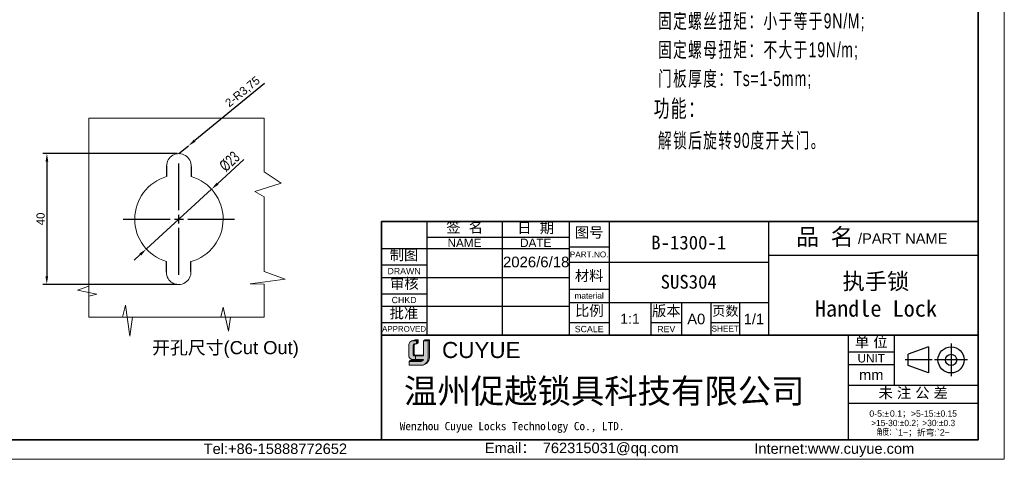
# Model space of a CAD drawing. Header units: millimetres. Extents: x 2783 to 3258, y 1485 to 1821.
# Tile 8 of 16: x 2957 to 3258, y 1485 to 1619. Entities that reach past the tile are written whole.
import ezdxf

# ---------------------------------------------------------------- set-up
doc = ezdxf.new("R2010")
doc.units = ezdxf.units.MM
doc.linetypes.add('ACAD_ISO02W100', pattern=[15, 12, -3])
doc.linetypes.add('CENTER', pattern=[10.159999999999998, 6.35, -1.27, 1.27, -1.27])
for name, color, linetype, lineweight in [('0007', 7, 'Continuous', 5), ('实线层', 7, 'Continuous', 25), ('尺寸线层', 3, 'Continuous', 18), ('粗实线层', 7, 'Continuous', 35), ('细实线层', 3, 'Continuous', 18), ('虚线层', 6, 'ACAD_ISO02W100', 18)]:
    doc.layers.add(name, color=color, linetype=linetype, lineweight=lineweight)
doc.layers.add('中心线层', color=1, linetype='CENTER')
doc.styles.add('ARIAL', font='arial.ttf')
doc.styles.get("Standard").update_dxf_attribs({"font": 'arial.ttf'})
doc.styles.add('TEXTSTYLE_2', font='arial.ttf')
doc.styles.add('TEXTSTYLE_3', font='arial.ttf')
doc.styles.add('TEXTSTYLE_4', font='arial.ttf')
doc.styles.add('标准', font='arial.ttf', dxfattribs={"width": 0.667})
doc.dimstyles.new('ISO-25', dxfattribs={"dimtxt": 2.5, "dimasz": 2.5, "dimexe": 1.25, "dimexo": 0.625, "dimtad": 1, "dimtxsty": 'Standard', "dimcen": 2.5, "dimadec": 0, "dimazin": 0, "dimtfac": 1, "dimtmove": 0, "dimatfit": 3, "dimfxl": 1, "dimarcsym": 0})
doc.dimstyles.new('对齐', dxfattribs={"dimtxt": 3, "dimasz": 2.5, "dimexe": 1.25, "dimexo": 0.625, "dimtad": 1, "dimdsep": 46, "dimtxsty": '标准', "dimcen": 2.5, "dimclrd": 3, "dimclre": 3, "dimclrt": 3, "dimadec": 0, "dimazin": 0, "dimtfac": 1, "dimtmove": 0, "dimatfit": 3, "dimfxl": 1, "dimarcsym": 0})

# ---------------------------------------------------------------- blocks, each defined once
blk = doc.blocks.new('*U19')
at = {"layer": '中心线层', "color": 0, "linetype": 'ByBlock', "transparency": 16777216}
for p, q in [((0, 2.7), (0, 17)), ((-17, 0), (-2.699999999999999, 0)), ((2.7, 0), (17, 0)), ((0, -17), (0, -2.699999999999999))]:
    blk.add_line(p, q, dxfattribs=at)
at = {"layer": '中心线层', "color": 0, "linetype": 'Continuous', "transparency": 16777216}
for p, q in [((-1.35, 0), (1.35, 0)), ((0, -1.35), (0, 1.35))]:
    blk.add_line(p, q, dxfattribs=at)
blk = doc.blocks.new('*D28')
at = {"layer": 'Defpoints', "color": 0, "linetype": 'ByBlock', "transparency": 16777216}
for p in [(3015.924545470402, 1567.586187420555), (2996.033557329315, 1549.328350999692)]:
    blk.add_point(p, dxfattribs=at)
at = {"layer": '尺寸线层', "color": 3, "linetype": 'ByBlock', "lineweight": -2, "transparency": 16777216}
for p, q in [((3025.762988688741, 1576.616844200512), (3017.766303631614, 1569.276727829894)), ((2996.033557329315, 1549.328350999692), (3015.924545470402, 1567.586187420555)), ((2994.191799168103, 1547.637810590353), (2992.35004100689, 1545.947270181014))]:
    blk.add_line(p, q, dxfattribs=at)
at = {"layer": '尺寸线层', "color": 3, "linetype": 'ByBlock', "transparency": 16777216}
for points in [[(3017.484546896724, 1569.583687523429), (3018.048060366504, 1568.969768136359), (3015.924545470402, 1567.586187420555)], [(2993.910042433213, 1547.944770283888), (2994.473555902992, 1547.330850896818), (2996.033557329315, 1549.328350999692)]]:
    blk.add_solid(points, dxfattribs=at)
at = {"layer": '尺寸线层', "color": 3, "linetype": 'ByBlock', "transparency": 16777216, "insert": (3021.437930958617, 1576.053818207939), "char_height": 3.5, "attachment_point": 5, "rotation": 42.54866365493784, "style": '标准'}
blk.add_mtext('%%C23', dxfattribs=at)
blk = doc.blocks.new('*D35')
at = {"color": 0, "lineweight": -2, "transparency": 16777216}
for p, q in [((3005.421330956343, 1578.457421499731), (2964.424021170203, 1578.507003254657)), ((2965.670996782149, 1576.00549334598), (2965.628669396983, 1541.006552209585)), ((3005.37295662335, 1538.458484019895), (2964.375646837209, 1538.508065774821))]:
    blk.add_line(p, q, dxfattribs=at)
at = {"color": 0, "transparency": 16777216}
for points in [[(2965.254330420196, 1576.005997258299), (2966.087663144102, 1576.004989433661), (2965.674020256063, 1578.5054915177)], [(2965.21200303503, 1541.007056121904), (2966.045335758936, 1541.006048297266), (2965.625645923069, 1538.506554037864)]]:
    blk.add_solid(points, dxfattribs=at)
at = {"layer": 'Defpoints', "color": 0, "transparency": 16777216}
for p in [(3006.046330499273, 1578.456665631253), (2965.625645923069, 1538.506554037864), (3005.99795616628, 1538.457728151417)]:
    blk.add_point(p, dxfattribs=at)
at = {"color": 0, "transparency": 16777216, "insert": (2963.748402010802, 1558.50832235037), "char_height": 2.5, "attachment_point": 5, "rotation": 89.93070706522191}
blk.add_mtext('40', dxfattribs=at)
blk = doc.blocks.new('*D36')
at = {"color": 0, "lineweight": -2, "transparency": 16777216}
for p, q in [((3032.066084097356, 1599.856236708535), (3010.811284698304, 1582.421108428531)), ((3005.979051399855, 1578.457269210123), (3008.878391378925, 1580.835572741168))]:
    blk.add_line(p, q, dxfattribs=at)
at = {"color": 0, "transparency": 16777216}
blk.add_solid([(3010.54702875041, 1582.743257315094), (3011.075540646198, 1582.098959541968), (3008.878391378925, 1580.835572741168)], dxfattribs=at)
at = {"layer": 'Defpoints', "color": 0, "transparency": 16777216}
for p in [(3008.878391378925, 1580.835572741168), (3005.979051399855, 1578.457269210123)]:
    blk.add_point(p, dxfattribs=at)
at = {"color": 0, "transparency": 16777216, "insert": (3025.52402672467, 1597.241401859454), "char_height": 2.5, "attachment_point": 5, "rotation": 39.361733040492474}
blk.add_mtext('2-R3,75', dxfattribs=at)

msp = doc.modelspace()

# ---------------------------------------------------------------- hatches: boundary and pattern name
at = {"layer": '实线层'}
h = msp.add_hatch(color=256, dxfattribs=at)
h.paths.add_polyline_path([(3078.164810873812, 1521.575164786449), (3077.1196870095, 1521.284133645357), (3078.556669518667, 1521.284133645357), (3079.050881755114, 1521.575164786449)], flags=0)
h.paths.add_polyline_path([(3080.661501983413, 1521.284133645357), (3082.061436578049, 1521.284133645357), (3082.472863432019, 1521.575164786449), (3081.177545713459, 1521.575164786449)], flags=0)
msp.add_hatch(color=256, dxfattribs=at).paths.add_polyline_path([(3078.556669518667, 1520.305669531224), (3079.050881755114, 1520.681185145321), (3079.050881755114, 1521.575164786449), (3078.556669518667, 1521.284133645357)], flags=0)
h = msp.add_hatch(color=256, dxfattribs=at)
edge = h.paths.add_edge_path(flags=0)
edge.add_line((3082.472863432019, 1521.575164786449), (3082.061436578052, 1521.284133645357))
edge.add_line((3082.061436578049, 1521.284133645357), (3082.061436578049, 1516.153630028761))
edge.add_arc((3079.739403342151, 1516.063062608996), 2.323798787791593, -71.74154242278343, 2.2336036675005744, ccw=False)
edge.add_arc((3080.082429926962, 1516.216314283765), 2.391255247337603, 279.2658368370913, 358.4978790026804)
edge.add_line((3082.472863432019, 1516.153630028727), (3082.472863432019, 1521.575164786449))
h = msp.add_hatch(color=30, dxfattribs=at)
edge = h.paths.add_edge_path(flags=0)
edge.add_arc((3077.95146618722, 1519.861741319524), 0.4573127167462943, 103.89623382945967, 180.1196323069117, ccw=False)
edge.add_line((3077.841636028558, 1520.305669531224), (3078.556669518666, 1520.305669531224))
edge.add_line((3078.556669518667, 1520.305669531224), (3078.556669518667, 1521.284133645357))
edge.add_line((3078.556669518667, 1521.284133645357), (3077.119687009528, 1521.284133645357))
edge.add_arc((3077.569943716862, 1519.934594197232), 1.422669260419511, 108.4506221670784, 173.4013944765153)
edge.add_line((3076.156698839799, 1520.098077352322), (3076.1566988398, 1516.642651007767))
edge.add_arc((3077.37403549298, 1516.756059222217), 1.222607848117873, 185.3223660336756, 272.7233690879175)
edge.add_line((3077.432126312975, 1515.53483221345), (3078.19822259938, 1515.53483221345))
edge.add_line((3078.19822259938, 1515.53483221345), (3078.198222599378, 1516.642651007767))
edge.add_line((3078.19822259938, 1516.642651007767), (3077.853352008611, 1516.642651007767))
edge.add_arc((3077.824595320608, 1516.972115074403), 0.3307166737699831, 177.6597996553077, 274.98831874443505, ccw=False)
edge.add_line((3077.494154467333, 1516.985619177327), (3077.494154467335, 1519.860786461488))
h = msp.add_hatch(color=256, dxfattribs=at)
edge = h.paths.add_edge_path(flags=0)
edge.add_line((3077.823948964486, 1517.184585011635), (3077.823948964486, 1519.860786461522))
edge.add_arc((3078.281260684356, 1519.861741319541), 0.4573127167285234, 103.89623382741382, 180.1196323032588, ccw=False)
edge.add_line((3078.171430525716, 1520.305669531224), (3077.841636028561, 1520.305669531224))
edge.add_arc((3077.951466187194, 1519.861741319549), 0.4573127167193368, 103.8962338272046, 180.1196323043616)
edge.add_line((3077.494154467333, 1519.860786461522), (3077.494154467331, 1516.985619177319))
edge.add_arc((3077.824595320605, 1516.972115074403), 0.3307166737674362, 177.6597996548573, 274.9883187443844)
edge.add_line((3077.853352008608, 1516.642651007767), (3080.661501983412, 1516.642651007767))
edge.add_line((3080.661501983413, 1516.642651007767), (3080.661501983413, 1516.921051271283))
edge.add_line((3080.661501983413, 1516.921051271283), (3078.035014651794, 1516.921051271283))
edge.add_arc((3078.083789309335, 1517.176403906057), 0.2599691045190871, 178.1966309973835, 259.1862447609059, ccw=False)
h = msp.add_hatch(color=256, dxfattribs=at)
edge = h.paths.add_edge_path(flags=0)
edge.add_line((3076.60568960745, 1515.271579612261), (3076.311330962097, 1514.947627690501))
edge.add_line((3076.311330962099, 1514.94762769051), (3079.963263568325, 1514.94762769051))
edge.add_arc((3079.829466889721, 1515.815459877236), 0.8780855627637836, 278.7644802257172, 323.8869948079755)
edge.add_line((3080.538833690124, 1515.297934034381), (3076.605689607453, 1515.271579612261))
at = {"layer": '尺寸线层'}
h = msp.add_hatch(color=179, dxfattribs=at)
edge = h.paths.add_edge_path(flags=0)
edge.add_line((3082.061436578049, 1521.284133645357), (3080.66150198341, 1521.284133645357))
edge.add_line((3080.661501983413, 1521.284133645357), (3080.661501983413, 1516.642651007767))
edge.add_line((3080.661501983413, 1516.642651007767), (3078.19822259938, 1516.642651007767))
edge.add_line((3078.19822259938, 1516.642651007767), (3078.19822259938, 1515.53483221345))
edge.add_line((3078.19822259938, 1515.53483221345), (3080.661501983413, 1515.53483221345))
edge.add_arc((3079.829466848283, 1515.815459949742), 0.8780856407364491, 278.7644821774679, 341.36184450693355, ccw=False)
edge.add_line((3079.963263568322, 1514.94762769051), (3076.311330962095, 1514.94762769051))
edge.add_line((3076.311330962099, 1514.94762769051), (3076.311330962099, 1513.825403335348))
edge.add_line((3076.311330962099, 1513.825403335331), (3080.041852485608, 1513.825403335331))
edge.add_arc((3080.082429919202, 1516.216313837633), 2.391254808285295, 269.0276957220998, 279.2658387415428)
edge.add_arc((3079.739403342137, 1516.063062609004), 2.323798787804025, 288.258457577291, 362.2336036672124)
edge.add_line((3082.061436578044, 1516.153630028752), (3082.061436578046, 1521.284133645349))

# ---------------------------------------------------------------- linework, layer by layer
at = {"color": 6}
for p, q in [((3002.229051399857, 1574.707269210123), (3002.229051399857, 1571.425981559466)), ((3009.724666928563, 1574.525984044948), (3009.724666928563, 1571.427248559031)), ((3002.147494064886, 1542.206382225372), (3002.147494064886, 1545.5124181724)), ((3009.637856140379, 1542.475067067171), (3009.637856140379, 1545.462533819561))]:
    msp.add_line(p, q, dxfattribs=at)
for p, q in [((3067.82280542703, 1557.680915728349), (3067.82280542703, 1523.408639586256)), ((3081.648105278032, 1557.678511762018), (3081.648105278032, 1522.987875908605)), ((3104.689856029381, 1557.678511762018), (3104.689856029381, 1522.987875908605)), ((3125.170219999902, 1557.708100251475), (3125.170219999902, 1522.889454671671)), ((3125.171412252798, 1557.678511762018), (3125.171412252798, 1522.987875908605)), ((3137.331144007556, 1557.708100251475), (3137.331144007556, 1522.889454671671)), ((3185.970354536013, 1557.679845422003), (3185.970354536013, 1522.861199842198)), ((3185.974840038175, 1557.708100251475), (3185.974840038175, 1522.889454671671)), ((3081.648105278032, 1552.942151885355), (3125.171412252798, 1552.942151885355)), ((3067.823054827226, 1549.48588927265), (3125.171412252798, 1549.48588927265)), ((3125.170219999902, 1550.027516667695), (3137.331144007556, 1550.027516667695)), ((3185.970354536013, 1547.439067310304), (3250.019757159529, 1547.439067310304)), ((3067.823054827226, 1544.493509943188), (3081.648105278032, 1544.493509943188)), ((3125.170219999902, 1545.291156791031), (3185.974840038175, 1545.291156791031)), ((3067.823054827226, 1540.653218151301), (3125.171412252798, 1540.653218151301)), ((3125.170219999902, 1537.098534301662), (3137.331144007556, 1537.098534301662)), ((3067.823054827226, 1535.660838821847), (3081.648105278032, 1535.660838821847)), ((3067.823054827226, 1531.820547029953), (3125.171412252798, 1531.820547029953)), ((3125.170219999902, 1533.002223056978), (3185.974840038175, 1533.002223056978)), ((3150.132116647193, 1533.002223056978), (3150.132116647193, 1522.889454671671)), ((3159.476826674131, 1533.002223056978), (3159.476826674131, 1522.889454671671)), ((3168.437507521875, 1533.002223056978), (3168.437507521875, 1522.889454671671)), ((3177.142168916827, 1533.002223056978), (3177.142168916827, 1522.889454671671)), ((3067.823054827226, 1526.828167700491), (3081.648105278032, 1526.828167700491)), ((3125.170219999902, 1526.857756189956), (3137.331144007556, 1526.857756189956)), ((3150.132116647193, 1526.857756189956), (3159.476826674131, 1526.857756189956)), ((3168.437507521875, 1526.857756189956), (3177.142168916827, 1526.857756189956)), ((3185.970354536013, 1522.889454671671), (3185.974840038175, 1522.889454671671)), ((3210.336866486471, 1522.987875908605), (3210.336866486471, 1491.11401707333)), ((3210.336991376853, 1522.97760739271), (3210.336991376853, 1490.975738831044)), ((3224.418061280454, 1522.97760739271), (3224.418061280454, 1507.744449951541)), ((3234.89881085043, 1519.431527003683), (3228.643646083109, 1517.166406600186)), ((3234.89881085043, 1519.431527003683), (3234.89881085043, 1511.458301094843)), ((3241.755023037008, 1520.457539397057), (3241.755023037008, 1510.432288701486)), ((3210.336991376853, 1517.857218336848), (3224.418061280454, 1517.857218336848)), ((3236.031712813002, 1515.444914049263), (3227.758205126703, 1515.444914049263)), ((3228.643646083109, 1513.72342149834), (3228.643646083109, 1517.166406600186)), ((3246.767648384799, 1515.444914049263), (3236.742397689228, 1515.444914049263)), ((3210.336991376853, 1514.016926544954), (3224.418061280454, 1514.016926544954)), ((3234.89881085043, 1511.458301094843), (3228.643646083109, 1513.72342149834)), ((3210.336991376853, 1507.744449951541), (3250.020006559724, 1507.744449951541)), ((3210.336991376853, 1502.24003171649), (3250.020006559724, 1502.24003171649))]:
    msp.add_line(p, q)
for radius in [3.986612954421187, 1.721492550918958]:
    msp.add_circle((3241.755023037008, 1515.444914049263), radius)
at = {"layer": '0007'}
for p, q in [((3077.119687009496, 1521.284133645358), (3078.164810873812, 1521.575164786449)), ((3078.164810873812, 1521.575164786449), (3079.050881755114, 1521.575164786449)), ((3078.556669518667, 1521.284133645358), (3079.050881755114, 1521.575164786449)), ((3079.050881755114, 1520.681185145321), (3079.050881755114, 1521.575164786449)), ((3080.661501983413, 1521.284133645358), (3081.177545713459, 1521.575164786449)), ((3081.177545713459, 1521.575164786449), (3082.472863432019, 1521.575164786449)), ((3082.061436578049, 1521.284133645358), (3082.472863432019, 1521.575164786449)), ((3082.472863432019, 1521.575164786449), (3082.472863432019, 1516.153630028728)), ((3076.156698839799, 1516.642651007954), (3076.156698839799, 1520.098077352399)), ((3077.119687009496, 1521.284133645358), (3078.556669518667, 1521.284133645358)), ((3077.494154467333, 1516.985619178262), (3077.494154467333, 1519.860786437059)), ((3077.823948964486, 1517.184585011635), (3077.823948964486, 1519.860786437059)), ((3077.841636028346, 1520.305669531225), (3078.556669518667, 1520.305669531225)), ((3078.556669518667, 1520.305669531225), (3078.556669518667, 1521.284133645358)), ((3078.556669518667, 1520.305669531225), (3079.050881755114, 1520.681185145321)), ((3080.661501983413, 1521.284133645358), (3082.061436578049, 1521.284133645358)), ((3080.661501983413, 1516.642651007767), (3080.661501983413, 1521.284133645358)), ((3082.061436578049, 1521.284133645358), (3082.061436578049, 1516.153630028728)), ((3077.432126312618, 1515.53483221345), (3080.661501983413, 1515.53483221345)), ((3077.85335200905, 1516.642651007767), (3080.661501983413, 1516.642651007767)), ((3078.035014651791, 1516.921051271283), (3080.661501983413, 1516.921051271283)), ((3078.19822259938, 1516.642651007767), (3078.19822259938, 1515.53483221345)), ((3076.311330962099, 1514.94762769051), (3076.60568960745, 1515.271579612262)), ((3076.311330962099, 1513.825403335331), (3076.311330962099, 1514.94762769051)), ((3076.311330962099, 1514.94762769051), (3079.963263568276, 1514.94762769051)), ((3076.311330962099, 1513.825403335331), (3080.04185248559, 1513.825403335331)), ((3076.60568960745, 1515.271579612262), (3080.538833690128, 1515.297934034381))]:
    msp.add_line(p, q, dxfattribs=at)
for centre, radius, start, end in [((3077.569943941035, 1519.934594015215), 1.422669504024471, 108.4506284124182, 173.4013882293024), ((3077.951466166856, 1519.861741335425), 0.4573126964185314, 103.8962318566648, 180.1196373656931), ((3078.281260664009, 1519.861741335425), 0.4573126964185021, 103.8962318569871, 180.1196373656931), ((3077.374035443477, 1516.756059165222), 1.222607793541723, 185.3223635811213, 272.7233715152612), ((3077.824595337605, 1516.972115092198), 0.3307166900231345, 177.6598026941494, 274.9883156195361), ((3078.083789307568, 1517.176403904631), 0.2599691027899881, 178.1966306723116, 259.1862450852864), ((3079.829466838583, 1515.815459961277), 0.8780856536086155, 278.7644826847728, 341.3618439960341), ((3080.082429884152, 1516.216314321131), 2.391255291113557, 269.0276967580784, 358.4978781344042), ((3079.739403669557, 1516.063062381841), 2.323798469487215, 288.2424993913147, 2.233609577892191)]:
    msp.add_arc(centre, radius, start, end, dxfattribs=at)
at = {"layer": '粗实线层'}
for p, q in [((3067.823054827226, 1522.987875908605), (3210.336866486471, 1522.987875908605)), ((3210.336991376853, 1522.97760739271), (3250.020006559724, 1522.97760739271))]:
    msp.add_line(p, q, dxfattribs=at)
msp.add_lwpolyline([(2811.308007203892, 1813.096352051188), (3250.020006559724, 1813.096352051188), (3250.020006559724, 1491.007651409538), (2811.308007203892, 1491.007651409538)], close=True, dxfattribs=at)
msp.add_lwpolyline([(3250.019757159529, 1557.679845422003), (3178.965889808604, 1557.679845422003), (3067.823054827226, 1557.678511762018), (3067.823054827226, 1490.975738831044)], dxfattribs=at)
at = {"layer": '细实线层'}
msp.add_lwpolyline([(2782.784505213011, 1821.09695995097), (3258.020614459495, 1821.09695995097), (3258.020614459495, 1485.071428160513), (2782.784505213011, 1485.071428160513)], close=True, dxfattribs=at)
at = {"layer": '虚线层', "linetype": 'ByBlock'}
for p, q in [((3032.027021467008, 1572.913703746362), (3037.166745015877, 1569.467187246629)), ((3037.166745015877, 1569.467187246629), (3029.124877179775, 1566.852013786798)), ((3029.124877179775, 1566.852013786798), (3032.027021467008, 1565.26464537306)), ((3032.027021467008, 1542.428476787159), (3038.400650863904, 1540.084803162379)), ((3038.400650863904, 1540.084803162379), (3027.735464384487, 1538.721286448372)), ((2974.968055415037, 1536.756123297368), (2978.467182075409, 1537.918180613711)), ((2980.953070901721, 1535.48333484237), (2974.968055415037, 1536.756123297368)), ((3027.735464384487, 1538.721286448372), (3032.027021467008, 1538.538976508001)), ((2978.467182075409, 1534.884977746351), (2980.953070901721, 1535.48333484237)), ((2988.737669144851, 1528.514474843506), (2989.649106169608, 1532.193234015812)), ((2989.649106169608, 1532.193234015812), (2991.00055092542, 1522.739737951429)), ((3018.757141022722, 1528.514474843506), (3019.445953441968, 1531.506760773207)), ((3019.445953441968, 1531.506760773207), (3021.079427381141, 1524.171114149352)), ((2991.00055092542, 1522.739737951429), (2991.754845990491, 1528.514474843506)), ((3021.079427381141, 1524.171114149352), (3021.689518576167, 1528.514474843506))]:
    msp.add_line(p, q, dxfattribs=at)
for points in [[(3032.027021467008, 1538.538976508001), (3032.027021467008, 1528.514474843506), (2978.467182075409, 1528.514474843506), (2978.467182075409, 1589.306170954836), (3032.027021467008, 1589.306170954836), (3032.027021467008, 1572.913703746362)], [(3032.027021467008, 1565.26464537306), (3032.027021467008, 1542.428476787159)]]:
    msp.add_lwpolyline(points, dxfattribs=at)
at = {"layer": '虚线层', "color": 6, "linetype": 'ByBlock'}
for centre, radius, start, end in [((3005.979051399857, 1574.707269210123), 3.75, 357.2290867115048, 180.7149051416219), ((3005.979051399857, 1558.457269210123), 13.5, 106.1276202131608, 253.511728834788), ((3005.979051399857, 1558.457269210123), 13.5, 285.7251249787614, 73.89174943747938), ((3005.897494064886, 1542.206382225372), 3.75, 178.9615404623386, 4.10872255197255)]:
    msp.add_arc(centre, radius, start, end, dxfattribs=at)

# ---------------------------------------------------------------- block references
at = {"layer": '中心线层', "linetype": 'ByBlock'}
msp.add_blockref('*U19', (3005.979051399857, 1558.457269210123), dxfattribs=at)

# ---------------------------------------------------------------- texts
at = {"line_spacing_factor": 0.8999999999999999}
for s, insert, char_height, width, attachment_point, style in [('签  名', (3093.221971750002, 1557.559191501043), 3.200243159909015, 14.07606952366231, 2, 'TEXTSTYLE_2'), ('日  期', (3114.903785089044, 1557.393411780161), 3.200243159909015, 14.07606952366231, 2, 'TEXTSTYLE_2'), ('图号', (3131.250682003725, 1555.993040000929), 3.200243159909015, 9.375712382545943, 2, 'TEXTSTYLE_2'), ('{\\fSimSun|b0|i0|c0|p34;品 名}', (3203.215702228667, 1555.620372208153), 5.120389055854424, 18.7614255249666, 2, 'TEXTSTYLE_2'), ('NAME', (3093.168980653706, 1552.494117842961), 2.560194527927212, 10.30740027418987, 2, 'TEXTSTYLE_3'), ('DATE', (3114.930634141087, 1552.494117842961), 2.560194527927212, 9.517451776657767, 2, 'TEXTSTYLE_3'), ('/PART NAME', (3226.994431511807, 1554.111268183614), 3.200243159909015, 27.25560252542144, 2, 'TEXTSTYLE_3'), ('制图', (3074.694883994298, 1549.118340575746), 3.200243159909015, 9.375712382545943, 2, 'TEXTSTYLE_2'), ('PART.NO.', (3131.250682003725, 1548.555404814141), 1.792136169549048, 11.7987849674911, 2, 'TEXTSTYLE_3'), ('DRAWN', (3074.73558005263, 1543.533436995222), 1.920145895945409, 10.11467187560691, 2, 'TEXTSTYLE_3'), ('材料', (3131.250682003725, 1542.794967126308), 3.200243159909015, 9.375712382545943, 2, 'TEXTSTYLE_2'), ('审核', (3074.808177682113, 1540.373819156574), 3.200243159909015, 9.375712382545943, 2, 'TEXTSTYLE_2'), ('CHKD', (3074.73558005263, 1534.700765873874), 1.920145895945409, 7.587788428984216, 2, 'TEXTSTYLE_3'), ('material', (3131.250682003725, 1535.946446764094), 1.792136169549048, 11.24582101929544, 2, 'TEXTSTYLE_3'), ('批准', (3074.677777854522, 1531.328787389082), 3.200243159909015, 9.375712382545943, 2, 'TEXTSTYLE_2'), ('比例', (3131.303897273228, 1532.061850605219), 3.200243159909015, 9.375712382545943, 2, 'TEXTSTYLE_2'), ('版本', (3154.804471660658, 1532.041692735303), 3.200243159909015, 9.375712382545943, 2, 'TEXTSTYLE_2'), ('页数', (3172.835776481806, 1531.861091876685), 2.944223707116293, 8.625655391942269, 2, 'TEXTSTYLE_2'), ('A0', (3163.957167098, 1529.545960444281), 3.200243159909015, 4.700357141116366, 2, 'TEXTSTYLE_2'), ('1/1', (3181.558504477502, 1529.545960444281), 3.200243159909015, 7.050535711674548, 2, 'TEXTSTYLE_2'), ('APPROVED', (3074.73558005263, 1525.77208745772), 1.728131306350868, 13.38819941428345, 2, 'TEXTSTYLE_3'), ('SCALE', (3131.250682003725, 1525.833678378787), 1.920145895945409, 8.779849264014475, 2, 'TEXTSTYLE_3'), ('REV', (3154.804471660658, 1525.833678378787), 1.920145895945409, 4.165239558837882, 2, 'TEXTSTYLE_4'), ('SHEET', (3172.789838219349, 1525.897683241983), 1.792136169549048, 7.404870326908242, 2, 'TEXTSTYLE_4'), ('单 位', (3217.377526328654, 1522.503479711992), 3.200243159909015, 11.72589095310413, 2, 'TEXTSTYLE_2'), ('CUYUE', (3086.318365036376, 1520.921347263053), 4.903125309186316, 54.63678917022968, 1, 'TEXTSTYLE_2'), ('UNIT', (3217.377526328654, 1517.217169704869), 2.560194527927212, 8.327770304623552, 2, 'TEXTSTYLE_3'), ('mm', (3217.377526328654, 1512.480809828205), 3.200243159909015, 7.423612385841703, 2, 'TEXTSTYLE_3'), ('未 注 公 差', (3230.200831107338, 1506.971640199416), 3.200243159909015, 25.80196047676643, 2, 'TEXTSTYLE_2'), ('0-5:{\\Fgdt,gbcbig.shx;`\\fsimsun|b0|i0|c0|p34;\\W0.16667; \\farial|b0|i0|c0|p34;\\W1;0.1\\fsimsun|b0|i0|c0|p34;；}>5-15:{\\Fgdt,gbcbig.shx;`0.15\\P>15-30:`0.2；>30:`0.3\\P角度：}`1~{\\fsimsun|b0|i0|c0|p34;；折弯}:`2~', (3230.178498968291, 1499.999861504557), 1.916313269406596, 38.95470984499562, 2, 'TEXTSTYLE_2'), ('{\\fsimsun|b0|i0|c134|p34;\\C0;Wenzhou Cuyue Locks Technology Co., LTD.}', (3073.400686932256, 1496.487033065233), 2.521607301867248, 105.2497612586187, 1, 'TEXTSTYLE_3'), ('Tel:+86-15888772652', (3035.432134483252, 1489.894713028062), 3.193855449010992, 45.3387609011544, 2, 'TEXTSTYLE_3'), ('{\\C256;Email\\fSimSun|b0|i0|c0|p34;： \\farial|b0|i0|c0|p34;762315031@qq.com}', (3128.983938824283, 1490.151984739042), 3.193855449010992, 64.86821883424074, 2, 'TEXTSTYLE_3'), ('{\\C256;Internet:www.cuyue.com}', (3206.099753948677, 1489.943032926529), 3.193855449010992, 94.67173325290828, 2, 'TEXTSTYLE_3')]:
    msp.add_mtext(s, dxfattribs=dict(at, insert=insert, char_height=char_height, width=width, attachment_point=attachment_point, style=style))
at = {"attachment_point": 5}
for s, insert, char_height, width in [('{\\fFangSong|b0|i0|c134|p34;\\C3;B-1300-1}', (3161.650749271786, 1551.251960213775), 4.202678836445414, 81.0653508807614), ('{\\fFangSong|b0|i0|c134|p34;\\C3;SUS304}', (3161.650749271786, 1539.274362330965), 4.202678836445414, 81.0653508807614), ('1:1', (3143.731630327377, 1528.036076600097), 3.066101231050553, 21.33495439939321)]:
    msp.add_mtext(s, dxfattribs=dict(at, insert=insert, char_height=char_height, width=width))
at = {"insert": (3218.819361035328, 1535.25449872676), "char_height": 4.98241450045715, "width": 113.98031756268, "attachment_point": 5, "style": 'ARIAL'}
msp.add_mtext('{\\fFangSong|b0|i0|c134|p34;执手锁\\PHandle Lock}', dxfattribs=at)
at = {"layer": '尺寸线层', "linetype": 'ByBlock'}
msp.add_text('开孔尺寸(Cut Out)        ', height=4, dxfattribs=at).set_placement((2997.786326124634, 1517.196037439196))
at = {"layer": '尺寸线层', "insert": (3150.958124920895, 1703.179015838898), "char_height": 4.596679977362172, "width": 149.3849333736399, "attachment_point": 1, "line_spacing_factor": 1.150569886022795, "style": '标准'}
msp.add_mtext('{\\H1.14286x;\\T1.1;技术要求：\\P \\H0.875x;锁壳、锁芯、锁舌、螺母：SUS304^I\\P O圈NBR,\\P 防水平垫EPDM;\\P\\P\\H1.14286x;性能参数：\\P \\H0.875x;IP等级：IP65;\\P 解锁扭矩：小于等于0.79N/M;\\P 极限载荷：700N;\\P 固定螺丝扭矩：小于等于9N/M;\\P 固定螺母扭矩：不大于19N/m;\\P 门板厚度：Ts=1-5mm;\\P\\H1.14286x;功能：\\P\\H0.87499x; 解锁后旋转90度开关门。}', dxfattribs=at)
at = {"layer": '尺寸线层', "insert": (3074.693779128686, 1509.676279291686), "char_height": 7.47358875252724, "width": 137.199483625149, "attachment_point": 1}
msp.add_mtext('{\\fSimSun|b0|i0|c134|p2;\\C0;温州促越锁具科技有限公司}', dxfattribs=at)
at = {"layer": '细实线层', "insert": (3104.923344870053, 1546.989367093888), "char_height": 3.26425567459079, "attachment_point": 1}
msp.add_mtext('2026/6/18', dxfattribs=at)

# ---------------------------------------------------------------- dimensions: what is measured, and where the dimension line sits
at = {"color": 3}
dim = msp.add_radius_dim(center=(3005.979051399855, 1578.457269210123), mpoint=(3008.878391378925, 1580.835572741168), text='2-<>', dimstyle='ISO-25', dxfattribs=at)
dim.commit()
dim.dimension.update_dxf_attribs({"geometry": '*D36', "text_midpoint": (3026.873246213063, 1595.596596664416), "dimtype": 164})
dim = msp.add_aligned_dim(p1=(3006.046330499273, 1578.456665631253), p2=(3005.99795616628, 1538.457728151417), distance=-40.3723397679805, dimstyle='ISO-25', dxfattribs=at)
dim.commit()
dim.dimension.update_dxf_attribs({"geometry": '*D35', "text_midpoint": (2963.748402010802, 1558.50832235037)})
at = {"layer": '尺寸线层', "linetype": 'ByBlock'}
dim = msp.add_diameter_dim_2p(p1=(2996.033557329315, 1549.328350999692), p2=(3015.924545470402, 1567.586187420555), text='%%C23', dimstyle='对齐', override={"dimtxt": 3.5}, dxfattribs=at)
dim.commit()
dim.dimension.update_dxf_attribs({"geometry": '*D28', "text_midpoint": (3023.135159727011, 1574.204773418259), "dimtype": 163})

doc.saveas('drawing.dxf')
